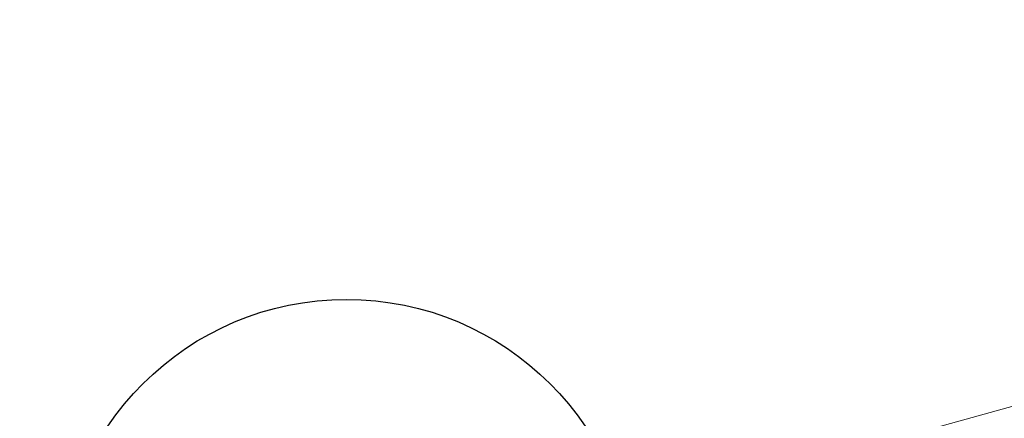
# Model space of a CAD drawing. Extents: x 0 to 796, y 0 to 496.
# Tile 11 of 242: x 65 to 79, y 269 to 275. Entities that reach past the tile are written whole.
import ezdxf

# ---------------------------------------------------------------- set-up
doc = ezdxf.new("R2010")
doc.units = 0
doc.header["$LTSCALE"] = 12
doc.header["$MEASUREMENT"] = 0
doc.layers.add('D', color=2, linetype='CONTINUOUS')
doc.layers.add('Leader', color=41, linetype='CONTINUOUS', lineweight=13)
doc.styles.get("Standard").update_dxf_attribs({"font": 'SIMPLEX.SHX', "width": 0.875})
doc.dimstyles.get("Standard").update_dxf_attribs({"dimscale": 28, "dimtxt": 0.125, "dimasz": 0.125, "dimexe": 0.04375, "dimexo": 0.0625, "dimgap": 0.04375, "dimtad": 0, "dimtih": 1, "dimtoh": 1, "dimdec": 4, "dimzin": 12, "dimdsep": 46, "dimlunit": 5, "dimtxsty": 'Standard', "dimcen": 0, "dimclrd": 256, "dimclre": 256, "dimclrt": 256, "dimadec": 1, "dimazin": 3, "dimtfac": 0.875, "dimtdec": 4, "dimtofl": 0, "dimtmove": 0, "dimatfit": 2, "dimfxl": 1, "dimtolj": 1, "dimtzin": 12, "dimlwd": 13, "dimlwe": 13, "dimarcsym": 0})

msp = doc.modelspace()

# ---------------------------------------------------------------- linework, layer by layer
at = {"layer": 'D'}
msp.add_circle((69.24269, 266.87273), 4.0625, dxfattribs=at)
at = {"layer": 'Leader'}
msp.add_line((98.25426, 274.88711), (73.17247, 267.90266), dxfattribs=at)

# ---------------------------------------------------------------- leaders
at = {"layer": 'D', "annotation_type": 0, "has_hookline": 1, "hookline_direction": 1, "text_width": 34.41667}
msp.add_leader([(109.06357, 270.90956), (73.57949, 246.60204), (70.07949, 246.60204)], dimstyle='Standard', override={"dimgap": 0.04375, "dimtad": 0, "dimarcsym": 1}, dxfattribs=at)

doc.saveas('drawing.dxf')
